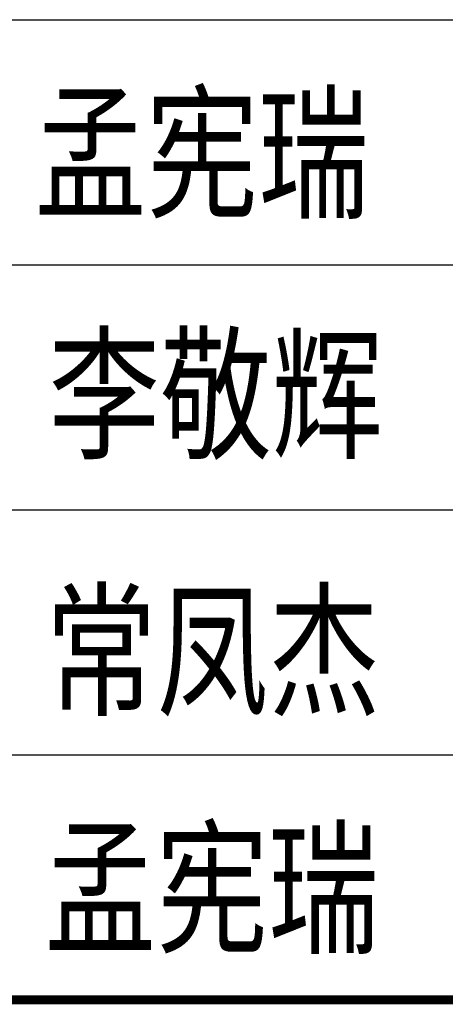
# Model space of a CAD drawing. Extents: x -302077 to 107904, y -9283 to 295706.
# Tile 177 of 256: x 103822 to 105211, y 1302 to 4517. Entities that reach past the tile are written whole.
import ezdxf
from ezdxf.enums import TextEntityAlignment as Align

# ---------------------------------------------------------------- set-up
doc = ezdxf.new("R2010")
doc.units = 0
doc.header["$LTSCALE"] = 500
doc.header["$MEASUREMENT"] = 0
doc.layers.get('0').update_dxf_attribs({"linetype": 'CONTINUOUS'})
doc.layers.add('PUB_TITLE', color=4, linetype='CONTINUOUS')
doc.layers.add('TK', color=7, linetype='CONTINUOUS')
doc.styles.add('TKHZ1', font='txt', dxfattribs={"width": 0.8})

# ---------------------------------------------------------------- blocks, each defined once
blk = doc.blocks.new('wrtgtg')
at = {"layer": 'PUB_TITLE'}
for p, q in [((2204.3, 7958.8), (7804.3, 7958.8)), ((2204.3, 7158.8), (7804.3, 7158.8)), ((2204.3, 6358.8), (7804.3, 6358.8)), ((2204.3, 5558.8), (7804.3, 5558.8)), ((2204.3, 4758.8), (7804.3, 4758.8)), ((2204.3, 4758.8), (7804.3, 4758.8))]:
    blk.add_line(p, q, dxfattribs=at)
at = {"layer": 'PUB_TITLE', "const_width": 29.7}
blk.add_lwpolyline([(2204.3, 4758.8), (7804.3, 4758.8)], dxfattribs=at)
at = {"layer": 'TK', "style": 'TKHZ1', "width": 0.8}
for s, height, p in [('孟宪瑞', 350, (5316.8, 7530.3)), ('李敬辉', 350.02, (5361.9, 6741.1)), ('常凤杰', 350, (5350.9, 5903.9)), ('孟宪瑞', 350, (5349.1, 5130.2))]:
    blk.add_text(s, height=height, dxfattribs=at).set_placement(p, align=Align.MIDDLE)

msp = doc.modelspace()

# ---------------------------------------------------------------- block references
msp.add_blockref('wrtgtg', (99100.057, -3441.74))

doc.saveas('drawing.dxf')
